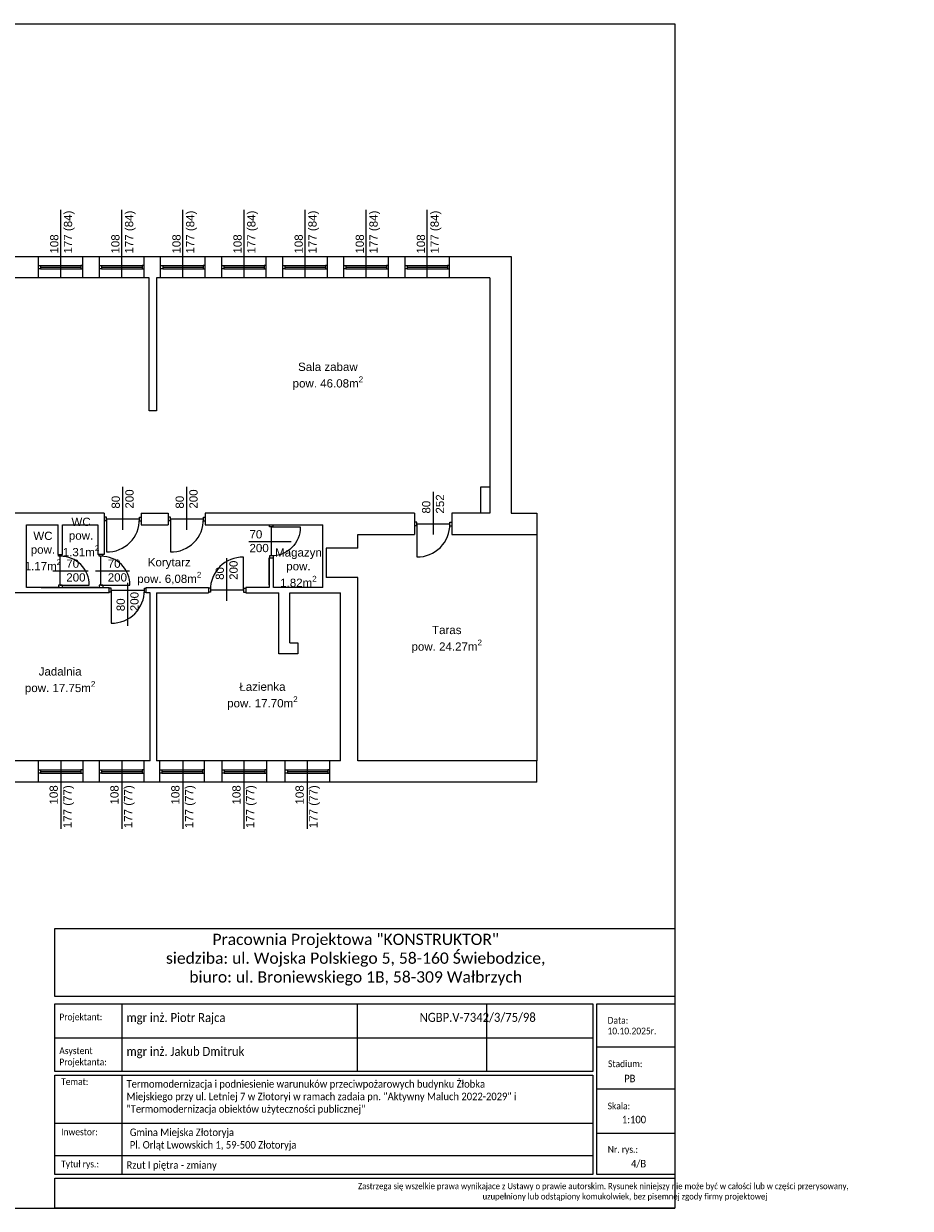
# Model space of a CAD drawing. Header units: millimetres. Extents: x 2341 to 31069, y -7915 to 10644.
# Tile 11 of 105: x 6364 to 8511, y -3870 to -1000. Entities that reach past the tile are written whole.
import ezdxf

# ---------------------------------------------------------------- set-up
doc = ezdxf.new("R2010")
doc.units = ezdxf.units.MM
for name, color, linetype, lineweight in [('opisy', 5, 'Continuous', 5), ('stolarka', 3, 'Continuous', 9), ('ściany nośne', 1, 'Continuous', 25)]:
    doc.layers.add(name, color=color, linetype=linetype, lineweight=lineweight)
doc.styles.add('ROMANS', font='romans.shx', dxfattribs={"height": 1})
doc.styles.get("Standard").update_dxf_attribs({"font": 'ARIAL.TTF'})
doc.styles.add('TABELKA', font='romans.shx', dxfattribs={"width": 0.9})

msp = doc.modelspace()

# ---------------------------------------------------------------- linework, layer by layer
at = {"color": 0, "lineweight": 15, "ltscale": 10}
for p, q in [((6602, -3538.4), (6602, -3374.6)), ((7172.7, -3538.4), (7172.7, -3374.6)), ((7485.8, -3538.4), (7485.8, -3374.6)), ((7941, -3479.7), (7751.7, -3479.7)), ((6602, -3787.9), (6602, -3547.5)), ((7941, -3581.2), (7751.7, -3581.2)), ((7742.6, -3664.2), (6439.5, -3664.2)), ((7751.7, -3688.1), (7941, -3688.1)), ((7742.6, -3742.4), (6439.5, -3742.4))]:
    msp.add_line(p, q, dxfattribs=at)
at = {"color": 0, "ltscale": 10}
msp.add_line((6439.5, -3456.5), (7742.6, -3456.5), dxfattribs=at)
for points in [[(6439.5, -3191.9), (7941, -3191.9), (7941, -3356.4), (6439.5, -3356.4)], [(6439.5, -3374.6), (7742.6, -3374.6), (7742.6, -3538.4), (6439.5, -3538.4)], [(7751.7, -3374.6), (7941, -3374.6), (7941, -3787.9), (7751.7, -3787.9)], [(6439.5, -3547.5), (7742.6, -3547.5), (7742.6, -3787.9), (6439.5, -3787.9)], [(6439.5, -3797), (7941, -3797), (7941, -3869.8), (6439.5, -3869.8)]]:
    msp.add_lwpolyline(points, close=True, dxfattribs=at)
at = {"layer": 'opisy', "color": 0}
for p, q in [((6453.5, -1615.7), (6453.5, -1451.1)), ((6601.5, -1615.7), (6601.5, -1451.1)), ((6749.5, -1615.7), (6749.5, -1451.1)), ((6897.5, -1615.7), (6897.5, -1451.1)), ((7045.5, -1615.7), (7045.5, -1451.1)), ((7193.5, -1615.7), (7193.5, -1451.1)), ((7341.5, -1615.7), (7341.5, -1451.1)), ((6604.1, -2225.6), (6604.1, -2121.9)), ((6759.1, -2225.6), (6759.1, -2121.9)), ((7356.1, -2237.6), (7356.1, -2133.9)), ((6908.9, -2254.1), (7011.4, -2254.1)), ((6856.1, -2398.2), (6856.1, -2294.4)), ((6434.2, -2325.2), (6519.7, -2325.2)), ((6538.2, -2325.2), (6620.2, -2325.2)), ((6616.1, -2458.6), (6616.1, -2354.8)), ((6453.6, -2785.7), (6453.6, -2950.3)), ((6601.6, -2785.7), (6601.6, -2950.3)), ((6749.1, -2785.7), (6749.1, -2950.3)), ((6897.1, -2785.7), (6897.1, -2950.3)), ((7050.1, -2785.7), (7050.1, -2950.3))]:
    msp.add_line(p, q, dxfattribs=at)
at = {"layer": 'stolarka', "color": 0}
for p, q in [((6399.5, -1585.7), (6404.5, -1585.7)), ((6404.5, -1593.7), (6399.5, -1593.7)), ((6404.5, -1585.7), (6404.5, -1593.7)), ((6404.5, -1585.7), (6502.5, -1585.7)), ((6404.5, -1589.7), (6502.5, -1589.7)), ((6404.5, -1593.7), (6502.5, -1593.7)), ((6507.5, -1585.7), (6502.5, -1585.7)), ((6502.5, -1585.7), (6502.5, -1593.7)), ((6502.5, -1593.7), (6507.5, -1593.7)), ((6547.5, -1585.7), (6552.5, -1585.7)), ((6552.5, -1593.7), (6547.5, -1593.7)), ((6552.5, -1585.7), (6552.5, -1593.7)), ((6552.5, -1585.7), (6650.5, -1585.7)), ((6552.5, -1589.7), (6650.5, -1589.7)), ((6552.5, -1593.7), (6650.5, -1593.7)), ((6655.5, -1585.7), (6650.5, -1585.7)), ((6650.5, -1585.7), (6650.5, -1593.7)), ((6650.5, -1593.7), (6655.5, -1593.7)), ((6695.5, -1585.7), (6700.5, -1585.7)), ((6700.5, -1593.7), (6695.5, -1593.7)), ((6700.5, -1585.7), (6700.5, -1593.7)), ((6700.5, -1585.7), (6798.5, -1585.7)), ((6700.5, -1589.7), (6798.5, -1589.7)), ((6700.5, -1593.7), (6798.5, -1593.7)), ((6803.5, -1585.7), (6798.5, -1585.7)), ((6798.5, -1585.7), (6798.5, -1593.7)), ((6798.5, -1593.7), (6803.5, -1593.7)), ((6843.5, -1585.7), (6848.5, -1585.7)), ((6848.5, -1593.7), (6843.5, -1593.7)), ((6848.5, -1585.7), (6848.5, -1593.7)), ((6848.5, -1585.7), (6946.5, -1585.7)), ((6848.5, -1589.7), (6946.5, -1589.7)), ((6848.5, -1593.7), (6946.5, -1593.7)), ((6951.5, -1585.7), (6946.5, -1585.7)), ((6946.5, -1585.7), (6946.5, -1593.7)), ((6946.5, -1593.7), (6951.5, -1593.7)), ((6991.5, -1585.7), (6996.5, -1585.7)), ((6996.5, -1593.7), (6991.5, -1593.7)), ((6996.5, -1585.7), (6996.5, -1593.7)), ((6996.5, -1585.7), (7094.5, -1585.7)), ((6996.5, -1589.7), (7094.5, -1589.7)), ((6996.5, -1593.7), (7094.5, -1593.7)), ((7099.5, -1585.7), (7094.5, -1585.7)), ((7094.5, -1585.7), (7094.5, -1593.7)), ((7094.5, -1593.7), (7099.5, -1593.7)), ((7139.5, -1585.7), (7144.5, -1585.7)), ((7144.5, -1593.7), (7139.5, -1593.7)), ((7144.5, -1585.7), (7144.5, -1593.7)), ((7144.5, -1585.7), (7242.5, -1585.7)), ((7144.5, -1589.7), (7242.5, -1589.7)), ((7144.5, -1593.7), (7242.5, -1593.7)), ((7247.5, -1585.7), (7242.5, -1585.7)), ((7242.5, -1585.7), (7242.5, -1593.7)), ((7242.5, -1593.7), (7247.5, -1593.7)), ((7287.5, -1585.7), (7292.5, -1585.7)), ((7292.5, -1593.7), (7287.5, -1593.7)), ((7292.5, -1585.7), (7292.5, -1593.7)), ((7292.5, -1585.7), (7390.5, -1585.7)), ((7292.5, -1589.7), (7390.5, -1589.7)), ((7292.5, -1593.7), (7390.5, -1593.7)), ((7395.5, -1585.7), (7390.5, -1585.7)), ((7390.5, -1585.7), (7390.5, -1593.7)), ((7390.5, -1593.7), (7395.5, -1593.7)), ((6564.1, -2195.1), (6558.6, -2195.1)), ((6564.1, -2204.1), (6558.6, -2204.1)), ((6564.1, -2204.1), (6564.1, -2195.1)), ((6564.1, -2199.6), (6644.1, -2199.6)), ((6564.1, -2199.6), (6564.1, -2279.6)), ((6644.1, -2195.1), (6648.6, -2195.1)), ((6644.1, -2204.1), (6644.1, -2195.1)), ((6644.1, -2204.1), (6648.6, -2204.1)), ((6719.1, -2195.1), (6713.6, -2195.1)), ((6719.1, -2204.1), (6713.6, -2204.1)), ((6719.1, -2204.1), (6719.1, -2195.1)), ((6719.1, -2199.6), (6799.1, -2199.6)), ((6719.1, -2199.6), (6719.1, -2279.6)), ((6799.1, -2195.1), (6803.6, -2195.1)), ((6799.1, -2204.1), (6799.1, -2195.1)), ((6799.1, -2204.1), (6803.6, -2204.1)), ((7316.1, -2207.1), (7310.6, -2207.1)), ((7316.1, -2216.1), (7316.1, -2207.1)), ((7396.1, -2207.1), (7400.6, -2207.1)), ((7396.1, -2216.1), (7396.1, -2207.1)), ((6959.1, -2219.1), (6959.1, -2213.6)), ((6968.1, -2219.1), (6959.1, -2219.1)), ((6963.6, -2219.1), (7033.6, -2219.1)), ((6963.6, -2219.1), (6963.6, -2289.1)), ((6968.1, -2219.1), (6968.1, -2213.6)), ((7316.1, -2216.1), (7310.6, -2216.1)), ((7316.1, -2211.6), (7396.1, -2211.6)), ((7316.1, -2211.6), (7316.1, -2291.6)), ((7396.1, -2216.1), (7400.6, -2216.1)), ((6448.1, -2290.2), (6448.1, -2285.7)), ((6457.1, -2290.2), (6448.1, -2290.2)), ((6452.6, -2360.2), (6452.6, -2290.2)), ((6457.1, -2290.2), (6457.1, -2285.7)), ((6546.6, -2290.2), (6546.6, -2285.7)), ((6555.6, -2290.2), (6546.6, -2290.2)), ((6551.1, -2360.2), (6551.1, -2290.2)), ((6555.6, -2290.2), (6555.6, -2285.7)), ((6896.1, -2372.2), (6896.1, -2292.2)), ((6959.1, -2289.1), (6959.1, -2293.6)), ((6968.1, -2289.1), (6959.1, -2289.1)), ((6968.1, -2289.1), (6968.1, -2293.6)), ((6448.1, -2360.2), (6448.1, -2365.7)), ((6457.1, -2360.2), (6448.1, -2360.2)), ((6452.6, -2360.2), (6522.6, -2360.2)), ((6457.1, -2360.2), (6457.1, -2365.7)), ((6546.6, -2360.2), (6546.6, -2365.7)), ((6555.6, -2360.2), (6546.6, -2360.2)), ((6551.1, -2360.2), (6621.1, -2360.2)), ((6555.6, -2360.2), (6555.6, -2365.7)), ((6576.1, -2367.7), (6570.6, -2367.7)), ((6576.1, -2376.7), (6570.6, -2376.7)), ((6576.1, -2376.7), (6576.1, -2367.7)), ((6576.1, -2372.2), (6656.1, -2372.2)), ((6576.1, -2372.2), (6576.1, -2452.2)), ((6656.1, -2367.7), (6660.6, -2367.7)), ((6656.1, -2376.7), (6656.1, -2367.7)), ((6656.1, -2376.7), (6660.6, -2376.7)), ((6816.1, -2367.7), (6811.6, -2367.7)), ((6816.1, -2376.7), (6811.6, -2376.7)), ((6816.1, -2367.7), (6816.1, -2376.7)), ((6896.1, -2372.2), (6816.1, -2372.2)), ((6896.1, -2367.7), (6901.6, -2367.7)), ((6896.1, -2367.7), (6896.1, -2376.7)), ((6896.1, -2376.7), (6901.6, -2376.7)), ((6399.6, -2807.7), (6404.6, -2807.7)), ((6404.6, -2807.7), (6404.6, -2815.7)), ((6404.6, -2807.7), (6502.6, -2807.7)), ((6404.6, -2811.7), (6502.6, -2811.7)), ((6507.6, -2807.7), (6502.6, -2807.7)), ((6502.6, -2807.7), (6502.6, -2815.7)), ((6547.6, -2807.7), (6552.6, -2807.7)), ((6552.6, -2807.7), (6552.6, -2815.7)), ((6552.6, -2807.7), (6650.6, -2807.7)), ((6552.6, -2811.7), (6650.6, -2811.7)), ((6655.6, -2807.7), (6650.6, -2807.7)), ((6650.6, -2807.7), (6650.6, -2815.7)), ((6693.6, -2807.7), (6698.6, -2807.7)), ((6698.6, -2807.7), (6698.6, -2815.7)), ((6698.6, -2807.7), (6796.6, -2807.7)), ((6698.6, -2811.7), (6796.6, -2811.7)), ((6801.6, -2807.7), (6796.6, -2807.7)), ((6796.6, -2807.7), (6796.6, -2815.7)), ((6844.6, -2807.7), (6849.6, -2807.7)), ((6849.6, -2807.7), (6849.6, -2815.7)), ((6849.6, -2807.7), (6947.6, -2807.7)), ((6849.6, -2811.7), (6947.6, -2811.7)), ((6952.6, -2807.7), (6947.6, -2807.7)), ((6947.6, -2807.7), (6947.6, -2815.7)), ((6997.6, -2807.7), (7002.6, -2807.7)), ((7002.6, -2807.7), (7002.6, -2815.7)), ((7002.6, -2807.7), (7100.6, -2807.7)), ((7002.6, -2811.7), (7100.6, -2811.7)), ((7105.6, -2807.7), (7100.6, -2807.7)), ((7100.6, -2807.7), (7100.6, -2815.7)), ((6404.6, -2815.7), (6399.6, -2815.7)), ((6404.6, -2815.7), (6502.6, -2815.7)), ((6502.6, -2815.7), (6507.6, -2815.7)), ((6552.6, -2815.7), (6547.6, -2815.7)), ((6552.6, -2815.7), (6650.6, -2815.7)), ((6650.6, -2815.7), (6655.6, -2815.7)), ((6698.6, -2815.7), (6693.6, -2815.7)), ((6698.6, -2815.7), (6796.6, -2815.7)), ((6796.6, -2815.7), (6801.6, -2815.7)), ((6849.6, -2815.7), (6844.6, -2815.7)), ((6849.6, -2815.7), (6947.6, -2815.7)), ((6947.6, -2815.7), (6952.6, -2815.7)), ((7002.6, -2815.7), (6997.6, -2815.7)), ((7002.6, -2815.7), (7100.6, -2815.7)), ((7100.6, -2815.7), (7105.6, -2815.7))]:
    msp.add_line(p, q, dxfattribs=at)
for points in [[(6564.1, -2279.6, 0.425735), (6644.1, -2199.6)], [(6719.1, -2279.6, 0.425735), (6799.1, -2199.6)], [(7033.6, -2219.1, -0.42548), (6963.6, -2289.1)], [(7316.1, -2291.6, 0.425735), (7396.1, -2211.6)], [(6522.6, -2360.2, 0.42548), (6452.6, -2290.2)], [(6621.1, -2360.2, 0.42548), (6551.1, -2290.2)], [(6896.1, -2292.2, 0.425735), (6816.1, -2372.2)], [(6576.1, -2452.2, 0.425735), (6656.1, -2372.2)]]:
    msp.add_lwpolyline(points, format="xyb", dxfattribs=at)
at = {"layer": 'ściany nośne', "color": 0}
for p, q in [((2341, -999.8), (7941, -999.8)), ((7941, -999.8), (7941, -3869.8)), ((5659.6, -1563.7), (7544.6, -1563.7)), ((6236.6, -1563.7), (6656.6, -1563.7)), ((6399.5, -1615.7), (6399.5, -1563.7)), ((6507.5, -1615.7), (6507.5, -1563.7)), ((6547.5, -1615.7), (6547.5, -1563.7)), ((6655.5, -1615.7), (6655.5, -1563.7)), ((6695.5, -1615.7), (6695.5, -1563.7)), ((6803.5, -1615.7), (6803.5, -1563.7)), ((6843.5, -1615.7), (6843.5, -1563.7)), ((6951.5, -1615.7), (6951.5, -1563.7)), ((6976.6, -1563.7), (7396.6, -1563.7)), ((6991.5, -1615.7), (6991.5, -1563.7)), ((7099.5, -1615.7), (7099.5, -1563.7)), ((7139.5, -1615.7), (7139.5, -1563.7)), ((7247.5, -1615.7), (7247.5, -1563.7)), ((7287.5, -1615.7), (7287.5, -1563.7)), ((7395.5, -1615.7), (7395.5, -1563.7)), ((7544.6, -1563.7), (7544.6, -2185.7)), ((6667.6, -1615.7), (5659.6, -1615.7)), ((6656.6, -1615.7), (6240.6, -1615.7)), ((6667.6, -1937.7), (6667.6, -1615.7)), ((6685.6, -1615.7), (6685.6, -1937.7)), ((7492.6, -1615.7), (6685.6, -1615.7)), ((7396.6, -1615.7), (6980.6, -1615.7)), ((7492.6, -1615.7), (7492.6, -2185.7)), ((6685.6, -1937.7), (6667.6, -1937.7)), ((7492.6, -2122.7), (7470.6, -2122.7)), ((7470.6, -2122.7), (7470.6, -2185.7)), ((6496.6, -2185.7), (6204.6, -2185.7)), ((6558.6, -2185.7), (6496.6, -2185.7)), ((6558.6, -2185.7), (6558.6, -2213.7)), ((6648.6, -2185.7), (6648.6, -2213.7)), ((6648.6, -2185.7), (6713.6, -2185.7)), ((6713.6, -2185.7), (6713.6, -2213.7)), ((7310.6, -2185.7), (6803.6, -2185.7)), ((6803.6, -2185.7), (6803.6, -2213.7)), ((7310.6, -2185.7), (7310.6, -2237.7)), ((7492.6, -2185.7), (7400.6, -2185.7)), ((7400.6, -2185.7), (7400.6, -2237.7)), ((7544.6, -2185.7), (7606.6, -2185.7)), ((7606.6, -2185.7), (7606.6, -2237.7)), ((6370.6, -2365.7), (6370.6, -2213.7)), ((6370.6, -2213.7), (6447.6, -2213.7)), ((6447.6, -2285.7), (6447.6, -2213.7)), ((6457.6, -2285.7), (6457.6, -2213.7)), ((6457.6, -2213.7), (6543.6, -2213.7)), ((6543.6, -2213.7), (6543.6, -2285.7)), ((6558.6, -2213.7), (6558.6, -2285.7)), ((6648.6, -2213.7), (6713.6, -2213.7)), ((6803.6, -2213.7), (6964.6, -2213.6)), ((6958.6, -2213.6), (6968.6, -2213.6)), ((6958.6, -2213.6), (6968.6, -2213.6)), ((6968.6, -2213.6), (7088.6, -2213.6)), ((7088.6, -2365.6), (7088.6, -2213.6)), ((7173.6, -2270.7), (7173.6, -2237.7)), ((7173.6, -2237.7), (7310.6, -2237.7)), ((7400.6, -2237.7), (7606.6, -2237.7)), ((7492.6, -2237.7), (7554.6, -2237.7)), ((7606.6, -2237.7), (7606.6, -2785.7)), ((6447.6, -2285.7), (6457.6, -2285.7)), ((6558.6, -2285.7), (6543.6, -2285.7)), ((6958.6, -2293.6), (6958.6, -2365.6)), ((6958.6, -2359.4), (6958.6, -2293.6)), ((6958.6, -2293.6), (6968.6, -2293.6)), ((6968.6, -2365.6), (6968.6, -2293.6)), ((7173.6, -2270.7), (7096.6, -2270.7)), ((7096.6, -2270.7), (7096.6, -2341.7)), ((7173.6, -2341.7), (7096.6, -2341.7)), ((7173.6, -2785.7), (7173.6, -2341.7)), ((6570.6, -2378.7), (6234.6, -2378.7)), ((6374.6, -2365.7), (6370.6, -2365.7)), ((6451.6, -2365.7), (6374.6, -2365.7)), ((6406.6, -2365.7), (6542.6, -2365.7)), ((6447.6, -2365.7), (6457.6, -2365.7)), ((6543.6, -2365.7), (6457.6, -2365.7)), ((6543.6, -2365.7), (6570.6, -2365.7)), ((6570.6, -2378.7), (6570.6, -2365.7)), ((6660.6, -2365.7), (6811.6, -2365.6)), ((6660.6, -2378.7), (6660.6, -2365.7)), ((6670.6, -2378.7), (6660.6, -2378.7)), ((6670.6, -2785.7), (6670.6, -2378.7)), ((6685.6, -2378.7), (6811.6, -2378.7)), ((6685.6, -2378.7), (6685.6, -2785.7)), ((6811.6, -2365.6), (6811.6, -2378.7)), ((6901.6, -2365.6), (6901.6, -2378.7)), ((6958.6, -2365.6), (6901.6, -2365.6)), ((6901.6, -2378.7), (6981.6, -2378.7)), ((7088.6, -2365.6), (6968.6, -2365.6)), ((6981.6, -2526.7), (6981.6, -2378.7)), ((7008.6, -2378.7), (7131.6, -2378.7)), ((7008.6, -2499.7), (7008.6, -2378.7)), ((7131.6, -2785.7), (7131.6, -2378.7)), ((7008.6, -2499.7), (7027.6, -2499.7)), ((7027.6, -2499.7), (7027.6, -2526.7)), ((7027.6, -2526.7), (6981.6, -2526.7)), ((6670.6, -2785.7), (6234.6, -2785.7)), ((6399.6, -2837.7), (6399.6, -2785.7)), ((6507.6, -2837.7), (6507.6, -2785.7)), ((6547.6, -2837.7), (6547.6, -2785.7)), ((6655.6, -2837.7), (6655.6, -2785.7)), ((7131.6, -2785.7), (6685.6, -2785.7)), ((6693.6, -2837.7), (6693.6, -2785.7)), ((6801.6, -2837.7), (6801.6, -2785.7)), ((6844.6, -2837.7), (6844.6, -2785.7)), ((6952.6, -2837.7), (6952.6, -2785.7)), ((6997.6, -2837.7), (6997.6, -2785.7)), ((7105.6, -2837.7), (7105.6, -2785.7)), ((7554.6, -2785.7), (7173.6, -2785.7)), ((7606.6, -2785.7), (7235.6, -2785.7)), ((7606.6, -2837.7), (7606.6, -2785.7)), ((7606.6, -2837.7), (5614.6, -2837.7)), ((2341, -3869.8), (7941, -3869.8))]:
    msp.add_line(p, q, dxfattribs=at)

# ---------------------------------------------------------------- texts
at = {"color": 0, "ltscale": 10, "insert": (6466.2, -3204.5), "char_height": 27.3, "width": 1403.675, "attachment_point": 1}
msp.add_mtext('\\pqc;\\fCalibri|b0|i0|c0|p0;Pracownia Projektowa "KONSTRUKTOR"\\Psiedziba: ul. Wojska Polskiego 5, 58-160 Świebodzice,\\Pbiuro: ul. Broniewskiego 1B, 58-309 Wałbrzych', dxfattribs=at)
at = {"color": 0, "ltscale": 10, "attachment_point": 1, "style": 'TABELKA'}
for s, insert, char_height, width in [('\\fCalibri|b0|i0|c0|p0;\\W0.9;Projektant:', (6450.2, -3397.9), 16.38, 198.38), ('\\fCalibri|b0|i0|c0|p0;\\W0.9;Data:', (7778.2, -3406.1), 16.38, 198.396), ('{\\fCalibri|b0|i0|c238|p34;10.10.2025\\fCalibri|b0|i0|c0|p34;r.}', (7777.9, -3431.9), 16.38, 198.38), ('{\\fCalibri|b0|i0|c0|p0;Asystent\\PProjektanta:}', (6450.2, -3479.8), 16.38, 198.38), ('\\fCalibri|b0|i0|c0|p0;\\W0.9;Stadium:', (7779.2, -3511.4), 16.38, 198.396), ('\\fCalibri|b0|i0|c0|p0;\\W0.9;Temat:', (6454.6, -3554.7), 16.38, 198.396), ('\\A1;\\pxt20.75813,41.51508;{\\fCalibri|b0|i0|c238|p34;Termomodernizacja i podniesienie warunuków przeciwpożarowych budynku Żłobka \\PMiejskiego przy ul. Letniej 7 w Złotoryi w ramach zadaia pn. "Aktywny Maluch 2022-2029" i\\P"Termomodernizacja obiektów użyteczności publicznej"\\P\\pt0;\\P\\P\\pt20.75813,41.51508; }', (6612.9, -3559.3), 18.2, 1242.764), ('{\\fCalibri|b0|i0|c238|p0;PB}', (7818.4, -3546.1), 18.2, 42.786), ('\\fCalibri|b0|i0|c0|p0;\\W0.9;Skala:', (7778.3, -3613.6), 16.38, 198.396), ('{\\fCalibri|b0|i0|c0|p0;1:100}', (7812.8, -3645.6), 18.2, 198.38), ('\\fCalibri|b0|i0|c0|p0;\\W0.9;Inwestor:', (6454.6, -3676.5), 16.38, 198.396), ('\\fCalibri|b0|i0|c0|p0;\\W0.9;Nr. rys.:', (7778.6, -3718.9), 16.38, 198.396), ('\\fCalibri|b0|i0|c0|p0;\\W0.9;Tytuł rys.:', (6454.6, -3754.3), 16.38, 198.396), ('{\\fCalibri|b0|i0|c0|p0;4/B}', (7834.8, -3752.5), 18.2, 198.38)]:
    msp.add_mtext(s, dxfattribs=dict(at, insert=insert, char_height=char_height, width=width))
at = {"color": 0, "ltscale": 10, "attachment_point": 1}
for s, insert, char_height, style in [('\\fCalibri|b0|i0|c0|p0;\\W0.9;mgr inż. Piotr Rajca', (6613.1, -3396.7), 21.84, 'TABELKA'), ('\\pxqc;{\\fCalibri|b0|i0|c0|p0;NGBP.V-7342/3/75/98}', (7322.8, -3396.2), 21.84, 'TABELKA'), ('{\\fCalibri|b0|i0|c0|p0;mgr inż. Jakub Dmitruk}', (6613.1, -3478.6), 21.84, 'TABELKA'), ('\\A1;\\P{\\fCalibri|b0|i0|c238|p34;Gmina Miejska Złotoryja \\PPl. Orląt Lwowskich 1, 59-500 Złotoryja}', (6620.9, -3646.2), 18.2, 'TABELKA'), ('{\\fCalibri|b0|i0|c0|p0;Rzut I piętra - zmiany}', (6613.1, -3755.8), 18.2, 'TABELKA'), ('\\pqc;\\fCalibri|b0|i0|c0|p0;\\W0.9;Zastrzega się wszelkie prawa wynikajace z Ustawy o prawie autorskim. Rysunek niniejszy nie może być w całości lub w części przerysowany,\\P                      uzupełniony lub odstąpiony komukolwiek, bez pisemnej zgody firmy projektowej ', (7173.8, -3808.4), 15, 'ROMANS')]:
    msp.add_mtext(s, dxfattribs=dict(at, insert=insert, char_height=char_height, style=style))
at = {"layer": 'opisy', "color": 0, "char_height": 20, "rotation": 90}
for s, insert, width, attachment_point in [('108\\P177 (84)', (6427.9, -1556.7), 104.913, 1), ('108\\P177 (84)', (6575.9, -1556.7), 104.913, 1), ('108\\P177 (84)', (6723.9, -1556.7), 104.913, 1), ('108\\P177 (84)', (6871.9, -1556.7), 104.913, 1), ('108\\P177 (84)', (7019.9, -1556.7), 104.913, 1), ('108\\P177 (84)', (7167.9, -1556.7), 104.913, 1), ('108\\P177 (84)', (7315.9, -1556.7), 104.913, 1), ('80\\P200', (6576.8, -2174.6), 6.698, 1), ('80\\P200', (6731.8, -2174.6), 6.698, 1), ('80\\P252', (7328.8, -2186.6), 6.698, 1), ('80\\P200', (6828.8, -2347.2), 6.698, 1), ('80\\P200', (6588.8, -2423.1), 6.698, 1), ('108\\P177 (77)', (6426.5, -2844.8), 104.913, 3), ('108\\P177 (77)', (6573.7, -2844.8), 104.913, 3), ('108\\P177 (77)', (6721.2, -2844.8), 104.913, 3), ('108\\P177 (77)', (6869.2, -2844.8), 104.913, 3), ('108\\P177 (77)', (7022.2, -2844.8), 104.913, 3)]:
    msp.add_mtext(s, dxfattribs=dict(at, insert=insert, width=width, attachment_point=attachment_point))
at = {"layer": 'opisy', "color": 251, "char_height": 20, "width": 223.779, "attachment_point": 1}
for s, insert in [('\\A1;\\pxqc;Sala zabaw\\Ppow. 46.08m{\\H0.7x;\\S2^ ;}', (6988.8, -1821)), ('\\A1;\\pxqc;WC\\Ppow. \\P1.31m{\\H0.7x;\\S2^ ;}', (6390.9, -2196.6)), ('\\A1;\\pxqc;WC\\Ppow. \\P1.17m{\\H0.7x;\\S2^ ;}', (6298.6, -2230.5)), ('\\A1;\\pxqc;Korytarz\\Ppow. 6,08m{\\H0.7x;\\S2^ ;}', (6604.6, -2294.5)), ('\\A1;\\pxqc;Magazyn\\Ppow. \\P1.82m{\\H0.7x;\\S2^ ;}', (6917.5, -2270.8)), ('\\A1;\\pxqc;Taras\\Ppow. 24.27m{\\H0.7x;\\S2^ ;}', (7276.7, -2458.6)), ('\\A1;\\pxqc;Jadalnia\\Ppow. 17.75m{\\H0.7x;\\S2^ ;}', (6340.3, -2559)), ('\\A1;\\pxqc;Łazienka\\Ppow. 17.70m{\\H0.7x;\\S2^ ;}', (6830.2, -2596))]:
    msp.add_mtext(s, dxfattribs=dict(at, insert=insert))
at = {"layer": 'opisy', "color": 0, "char_height": 20, "width": 6.698, "attachment_point": 1}
for insert in [(6910.8, -2226.8), (6467, -2297.9), (6567.5, -2297.9)]:
    msp.add_mtext('70\\P200', dxfattribs=dict(at, insert=insert))

doc.saveas('drawing.dxf')
